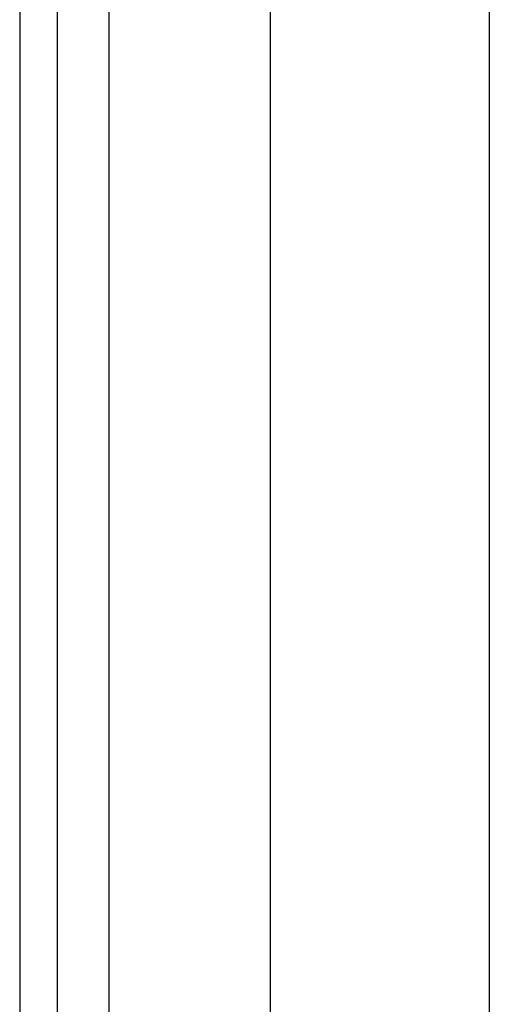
# Model space of a CAD drawing. Header units: inches. Extents: x 10 to 196, y 10 to 109.
# Tile 131 of 239: x 10.346 to 11.191, y 68.266 to 70.039. Entities that reach past the tile are written whole.
import ezdxf

# ---------------------------------------------------------------- set-up
doc = ezdxf.new("R2010")
doc.units = ezdxf.units.IN
doc.header["$MEASUREMENT"] = 0
doc.layers.add('Visible Edges(ANSI)', color=7, linetype='Continuous', lineweight=25)
doc.layers.add('Visible Tangent Edges(ANSI)', color=7, linetype='Continuous', lineweight=25)

msp = doc.modelspace()

# ---------------------------------------------------------------- linework, layer by layer
at = {"layer": 'Visible Edges(ANSI)'}
for p, q in [((10.3457, 77.085), (10.3457, 17.604)), ((10.4137, 17.604), (10.4137, 77.085)), ((10.7977, 47.7279), (10.7977, 72.6131)), ((11.1914, 72.6122), (11.1914, 47.7289))]:
    msp.add_line(p, q, dxfattribs=at)
at = {"layer": 'Visible Tangent Edges(ANSI)'}
msp.add_line((10.5067, 17.604), (10.5067, 77.085), dxfattribs=at)

doc.saveas('drawing.dxf')
